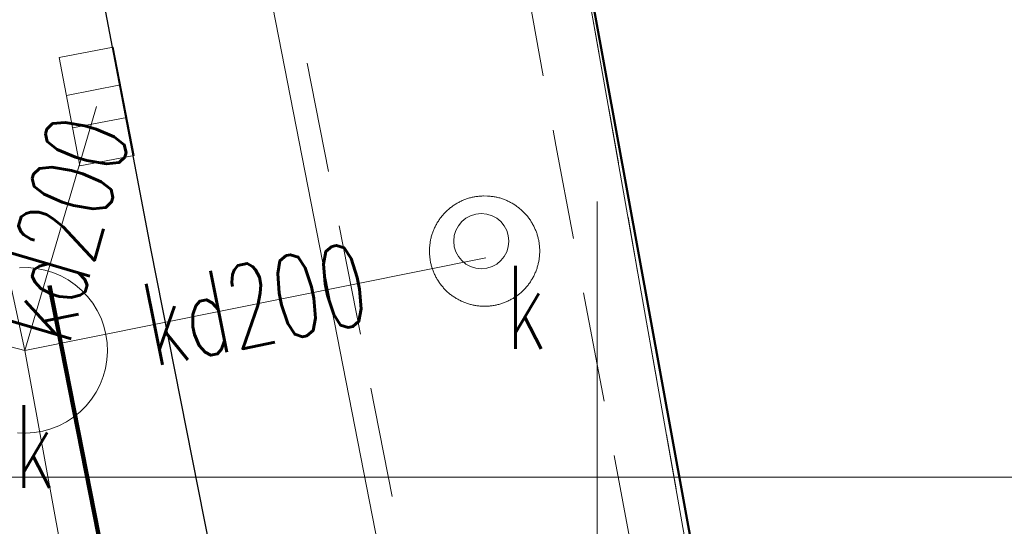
# Model space of a CAD drawing. Header units: metres. Extents: x 6567444 to 13135881, y 5574237 to 11149086.
# Tile 154 of 212: x 6567944.76 to 6567953.69, y 5574499.56 to 5574504.15. Entities that reach past the tile are written whole.
import ezdxf
from ezdxf import colors
from ezdxf.entities.mleader import LeaderData, LeaderLine
from ezdxf.enums import TextEntityAlignment as Align
from ezdxf.math import Vec2, Vec3

# ---------------------------------------------------------------- set-up
doc = ezdxf.new("R2010")
doc.units = ezdxf.units.M
for name, pattern in [('_MDCP$0$2.0_1.0', [3, 2, -1]), ('_MDCP$0$L_0_03', [1, 0.5, -0.5]), ('_MDCP$0$L_0_04', [1.5, 1, -0.5]), ('GE.I.6640.1.468.2024_MDCP_dodatkowe pomiary_12.03.2026$0$2.0_1.0', [3, 2, -1]), ('GE.I.6640.1.468.2024_MDCP_dodatkowe pomiary_12.03.2026$0$L_0_03', [1, 0.5, -0.5]), ('GE.I.6640.1.468.2024_MDCP_dodatkowe pomiary_12.03.2026$0$L_0_04', [1.5, 1, -0.5])]:
    doc.linetypes.add(name, pattern=pattern)
for name, color, linetype, lineweight in [('_MDCP$0$EGB_DzialkaEwidencyjna', 7, 'Continuous', 18), ('_MDCP$0$EGB_Klasouzytek', 92, 'Continuous', 18), ('_MDCP$0$EGB_KonturUzytkuGruntowego', 92, 'Continuous', 18), ('_MDCP$0$GES_InneUrzadzeniaTowarzyszace', 7, 'Continuous', 18), ('_MDCP$0$GES_InneUrzadzeniaTowarzyszace_P', 7, 'Continuous', 18), ('_MDCP$0$GES_UrzadzeniaSiecKanalizacyjna_P', 7, 'Continuous', 18), ('_MDCP$0$MP_LINIE_REGULAC', 135, 'Continuous', 40), ('_MDCP$0$OT_Komunikacja', 7, 'Continuous', 18), ('_MDCP$0$PARRA', 7, 'Continuous', 13), ('_MDCP$0$Z_ZAKRES', 214, 'Continuous', 90), ('_MDCP$1$GES_PrzewodKanalizacyjny', 36, 'Continuous', 18), ('_MDCP$1$GES_PrzewodWodociagowy', 5, 'Continuous', 18), ('_MDCP$1$PARSI', 7, 'Continuous', 20), ('_TB_KAN_D_Opis_Studnie', 7, 'Continuous', 30), ('GE.I.6640.1.468.2024_MDCP_dodatkowe pomiary_12.03.2026$0$EGB_DzialkaEwidencyjna', 7, 'Continuous', 18), ('GE.I.6640.1.468.2024_MDCP_dodatkowe pomiary_12.03.2026$0$EGB_Klasouzytek', 92, 'Continuous', 18), ('GE.I.6640.1.468.2024_MDCP_dodatkowe pomiary_12.03.2026$0$EGB_KonturUzytkuGruntowego', 92, 'Continuous', 18), ('GE.I.6640.1.468.2024_MDCP_dodatkowe pomiary_12.03.2026$0$GES_InneUrzadzeniaTowarzyszace', 7, 'Continuous', 18), ('GE.I.6640.1.468.2024_MDCP_dodatkowe pomiary_12.03.2026$0$GES_InneUrzadzeniaTowarzyszace_P', 7, 'Continuous', 18), ('GE.I.6640.1.468.2024_MDCP_dodatkowe pomiary_12.03.2026$0$GES_PrzewodKanalizacyjny', 36, 'Continuous', 18), ('GE.I.6640.1.468.2024_MDCP_dodatkowe pomiary_12.03.2026$0$GES_PrzewodWodociagowy', 5, 'Continuous', 18), ('GE.I.6640.1.468.2024_MDCP_dodatkowe pomiary_12.03.2026$0$GES_UrzadzeniaSiecKanalizacyjna_P', 7, 'Continuous', 18), ('GE.I.6640.1.468.2024_MDCP_dodatkowe pomiary_12.03.2026$0$MP_LINIE_REGULAC', 135, 'Continuous', 40), ('GE.I.6640.1.468.2024_MDCP_dodatkowe pomiary_12.03.2026$0$OT_Komunikacja', 7, 'Continuous', 18), ('GE.I.6640.1.468.2024_MDCP_dodatkowe pomiary_12.03.2026$0$PARRA', 7, 'Continuous', 13), ('GE.I.6640.1.468.2024_MDCP_dodatkowe pomiary_12.03.2026$0$PARSI', 7, 'Continuous', 20), ('GE.I.6640.1.468.2024_MDCP_dodatkowe pomiary_12.03.2026$0$Z_ZAKRES', 214, 'Continuous', 90)]:
    doc.layers.add(name, color=color, linetype=linetype, lineweight=lineweight)
doc.styles.add('_MDCP$0$STANDARD', font='simplex.shx')
doc.styles.add('GE.I.6640.1.468.2024_MDCP_dodatkowe pomiary_12.03.2026$0$STANDARD', font='simplex.shx')
doc.styles.add('ROMANS', font='romans.shx', dxfattribs={"width": 0.9})
doc.linetypes.add('_MDCP$0$MPSTO', pattern='A,5,[38,msgB.shx,S=0.1,R=180,X=0,Y=0],5', length=10)
doc.linetypes.add('GE.I.6640.1.468.2024_MDCP_dodatkowe pomiary_12.03.2026$0$MPSTO', pattern='A,5,[38,msgB.shx,S=0.1,R=180,X=0,Y=0],5', length=10)

# ---------------------------------------------------------------- blocks, each defined once
blk = doc.blocks.new('_MDCP$0$other_SUPW_O')
at = {"color": 0, "linetype": 'Continuous', "lineweight": 18}
blk.add_circle((0, 0), 0.5, dxfattribs=at)
blk = doc.blocks.new('_MDCP$0$other_SUKK')
at = {"color": 0, "linetype": 'Continuous', "lineweight": 18, "flags": 128}
blk.add_lwpolyline([(1, 0.5), (1, -0.5), (-1, -0.5), (-1, 0.5), (1, 0.5)], close=True, dxfattribs=at)
for points in [[(-0.3, 0.5), (-0.3, -0.5)], [(0.3, 0.5), (0.3, -0.5)]]:
    blk.add_lwpolyline(points, dxfattribs=at)
blk = doc.blocks.new('_MDCP$0$mzsk_3')
at = {"layer": '_MDCP$1$PARSI', "color": 0}
for p, q in [((-5, 0), (5, 0)), ((0, -5), (0, 0))]:
    blk.add_line(p, q, dxfattribs=at)
blk = doc.blocks.new('_MDCP')
at = {"layer": '_MDCP$0$EGB_DzialkaEwidencyjna', "linetype": 'CONTINUOUS', "lineweight": 18}
for p, q in [((6567870.09, 5574563.29), (6567937.22, 5574576.21)), ((6567937.22, 5574576.21), (6567953.2, 5574485.85)), ((6567921.55, 5574569.11), (6567849.51, 5574552.26)), ((6567946.41, 5574443.1), (6567921.55, 5574569.11)), ((6567848.19, 5574557.83), (6567870.09, 5574563.29)), ((6567849.51, 5574552.26), (6567848.19, 5574557.83)), ((6567953.2, 5574485.85), (6567954.34, 5574479.4)), ((6567954.34, 5574479.4), (6567964.63, 5574421.22)), ((6567945.87, 5574426.93), (6567946.41, 5574443.1)), ((6567941.78, 5574411.28), (6567945.87, 5574426.93)), ((6567964.63, 5574421.22), (6567961.98, 5574385.01)), ((6567926.87, 5574389.48), (6567941.78, 5574411.28)), ((6567903.73, 5574376.76), (6567926.87, 5574389.48)), ((6567961.98, 5574385.01), (6567940.38, 5574379.35)), ((6567940.38, 5574379.35), (6567927.03, 5574350.99)), ((6567864.17, 5574367.81), (6567903.73, 5574376.76)), ((6567869.98, 5574345.11), (6567864.17, 5574367.81)), ((6567921.32, 5574359.06), (6567869.98, 5574345.11)), ((6567923.464, 5574348.631), (6567921.32, 5574359.06)), ((6567927.03, 5574350.99), (6567923.464, 5574348.631))]:
    blk.add_line(p, q, dxfattribs=at)
at = {"layer": '_MDCP$0$EGB_Klasouzytek', "lineweight": 18}
blk.add_lwpolyline([(6567937.22, 5574576.21), (6567953.2, 5574485.85), (6567954.34, 5574479.4), (6567964.63, 5574421.22), (6567961.98, 5574385.01), (6567940.38, 5574379.35), (6567928.5946, 5574354.3138)], dxfattribs=at)
at = {"layer": '_MDCP$0$EGB_KonturUzytkuGruntowego', "linetype": '_MDCP$0$L_0_03', "lineweight": 18}
blk.add_lwpolyline([(6567922.9888, 5574350.9425), (6567921.32, 5574359.06), (6567869.98, 5574345.11), (6567864.17, 5574367.81), (6567903.73, 5574376.76), (6567926.87, 5574389.48), (6567941.78, 5574411.28), (6567945.87, 5574426.93), (6567946.41, 5574443.1), (6567921.55, 5574569.11), (6567849.51, 5574552.26), (6567848.19, 5574557.83), (6567870.09, 5574563.29), (6567937.22, 5574576.21), (6567953.2, 5574485.85)], dxfattribs=at)
at = {"layer": '_MDCP$0$GES_InneUrzadzeniaTowarzyszace', "color": 36, "linetype": 'Continuous', "lineweight": 18, "flags": 128}
blk.add_lwpolyline([(6567948.971, 5574502.55), (6567949.006, 5574502.549), (6567949.032, 5574502.547), (6567949.041, 5574502.546), (6567949.05, 5574502.545), (6567949.058, 5574502.544), (6567949.067, 5574502.542), (6567949.075, 5574502.541), (6567949.084, 5574502.539), (6567949.092, 5574502.537), (6567949.101, 5574502.535), (6567949.109, 5574502.533), (6567949.118, 5574502.531), (6567949.126, 5574502.528), (6567949.135, 5574502.526), (6567949.143, 5574502.523), (6567949.151, 5574502.52), (6567949.159, 5574502.517), (6567949.167, 5574502.514), (6567949.175, 5574502.51), (6567949.183, 5574502.507), (6567949.191, 5574502.503), (6567949.199, 5574502.499), (6567949.207, 5574502.496), (6567949.215, 5574502.491), (6567949.222, 5574502.487), (6567949.23, 5574502.483), (6567949.238, 5574502.479), (6567949.245, 5574502.474), (6567949.252, 5574502.469), (6567949.26, 5574502.465), (6567949.267, 5574502.46), (6567949.274, 5574502.455), (6567949.281, 5574502.449), (6567949.288, 5574502.444), (6567949.295, 5574502.439), (6567949.301, 5574502.433), (6567949.308, 5574502.427), (6567949.315, 5574502.422), (6567949.321, 5574502.416), (6567949.327, 5574502.41), (6567949.334, 5574502.404), (6567949.34, 5574502.397), (6567949.346, 5574502.391), (6567949.352, 5574502.385), (6567949.357, 5574502.378), (6567949.363, 5574502.371), (6567949.369, 5574502.365), (6567949.374, 5574502.358), (6567949.379, 5574502.351), (6567949.385, 5574502.344), (6567949.39, 5574502.337), (6567949.395, 5574502.33), (6567949.399, 5574502.322), (6567949.404, 5574502.315), (6567949.409, 5574502.308), (6567949.413, 5574502.3), (6567949.417, 5574502.292), (6567949.421, 5574502.285), (6567949.426, 5574502.277), (6567949.429, 5574502.269), (6567949.433, 5574502.261), (6567949.437, 5574502.253), (6567949.44, 5574502.245), (6567949.444, 5574502.237), (6567949.447, 5574502.229), (6567949.45, 5574502.221), (6567949.453, 5574502.213), (6567949.456, 5574502.205), (6567949.458, 5574502.196), (6567949.461, 5574502.188), (6567949.463, 5574502.179), (6567949.465, 5574502.171), (6567949.467, 5574502.162), (6567949.469, 5574502.154), (6567949.471, 5574502.145), (6567949.472, 5574502.137), (6567949.474, 5574502.128), (6567949.475, 5574502.12), (6567949.476, 5574502.111), (6567949.477, 5574502.102), (6567949.478, 5574502.094), (6567949.479, 5574502.085), (6567949.479, 5574502.076), (6567949.48, 5574502.067), (6567949.48, 5574502.059), (6567949.48, 5574502.05), (6567949.48, 5574502.041), (6567949.48, 5574502.033), (6567949.479, 5574502.024), (6567949.479, 5574502.015), (6567949.478, 5574502.006), (6567949.477, 5574501.998), (6567949.476, 5574501.989), (6567949.475, 5574501.98), (6567949.474, 5574501.972), (6567949.472, 5574501.963), (6567949.471, 5574501.955), (6567949.469, 5574501.946), (6567949.467, 5574501.938), (6567949.465, 5574501.929), (6567949.463, 5574501.921), (6567949.461, 5574501.912), (6567949.458, 5574501.904), (6567949.456, 5574501.895), (6567949.453, 5574501.887), (6567949.45, 5574501.879), (6567949.447, 5574501.871), (6567949.444, 5574501.863), (6567949.44, 5574501.855), (6567949.437, 5574501.847), (6567949.433, 5574501.839), (6567949.429, 5574501.831), (6567949.426, 5574501.823), (6567949.421, 5574501.815), (6567949.417, 5574501.808), (6567949.413, 5574501.8), (6567949.409, 5574501.792), (6567949.404, 5574501.785), (6567949.399, 5574501.778), (6567949.395, 5574501.77), (6567949.39, 5574501.763), (6567949.385, 5574501.756), (6567949.379, 5574501.749), (6567949.374, 5574501.742), (6567949.369, 5574501.735), (6567949.363, 5574501.729), (6567949.357, 5574501.722), (6567949.352, 5574501.715), (6567949.346, 5574501.709), (6567949.34, 5574501.703), (6567949.334, 5574501.696), (6567949.327, 5574501.69), (6567949.321, 5574501.684), (6567949.315, 5574501.678), (6567949.308, 5574501.673), (6567949.301, 5574501.667), (6567949.295, 5574501.661), (6567949.288, 5574501.656), (6567949.281, 5574501.651), (6567949.274, 5574501.645), (6567949.267, 5574501.64), (6567949.26, 5574501.635), (6567949.252, 5574501.631), (6567949.245, 5574501.626), (6567949.238, 5574501.621), (6567949.23, 5574501.617), (6567949.222, 5574501.613), (6567949.215, 5574501.609), (6567949.207, 5574501.604), (6567949.199, 5574501.601), (6567949.191, 5574501.597), (6567949.183, 5574501.593), (6567949.175, 5574501.59), (6567949.167, 5574501.586), (6567949.159, 5574501.583), (6567949.151, 5574501.58), (6567949.143, 5574501.577), (6567949.135, 5574501.574), (6567949.126, 5574501.572), (6567949.118, 5574501.569), (6567949.109, 5574501.567), (6567949.101, 5574501.565), (6567949.092, 5574501.563), (6567949.084, 5574501.561), (6567949.075, 5574501.559), (6567949.067, 5574501.558), (6567949.058, 5574501.556), (6567949.05, 5574501.555), (6567949.041, 5574501.554), (6567949.032, 5574501.553), (6567949.024, 5574501.552), (6567949.015, 5574501.551), (6567949.006, 5574501.551), (6567948.997, 5574501.55), (6567948.989, 5574501.55), (6567948.98, 5574501.55), (6567948.971, 5574501.55), (6567948.963, 5574501.55), (6567948.945, 5574501.551), (6567948.936, 5574501.552), (6567948.928, 5574501.553), (6567948.919, 5574501.554), (6567948.91, 5574501.555), (6567948.902, 5574501.556), (6567948.893, 5574501.558), (6567948.885, 5574501.559), (6567948.876, 5574501.561), (6567948.868, 5574501.563), (6567948.859, 5574501.565), (6567948.851, 5574501.567), (6567948.842, 5574501.569), (6567948.834, 5574501.572), (6567948.825, 5574501.574), (6567948.817, 5574501.577), (6567948.809, 5574501.58), (6567948.801, 5574501.583), (6567948.793, 5574501.586), (6567948.785, 5574501.59), (6567948.777, 5574501.593), (6567948.769, 5574501.597), (6567948.761, 5574501.601), (6567948.753, 5574501.604), (6567948.745, 5574501.609), (6567948.738, 5574501.613), (6567948.73, 5574501.617), (6567948.722, 5574501.621), (6567948.715, 5574501.626), (6567948.708, 5574501.631), (6567948.7, 5574501.635), (6567948.693, 5574501.64), (6567948.686, 5574501.645), (6567948.679, 5574501.651), (6567948.672, 5574501.656), (6567948.665, 5574501.661), (6567948.659, 5574501.667), (6567948.652, 5574501.673), (6567948.645, 5574501.678), (6567948.639, 5574501.684), (6567948.633, 5574501.69), (6567948.626, 5574501.696), (6567948.62, 5574501.703), (6567948.614, 5574501.709), (6567948.608, 5574501.715), (6567948.603, 5574501.722), (6567948.597, 5574501.729), (6567948.591, 5574501.735), (6567948.586, 5574501.742), (6567948.581, 5574501.749), (6567948.575, 5574501.756), (6567948.57, 5574501.763), (6567948.565, 5574501.77), (6567948.561, 5574501.778), (6567948.556, 5574501.785), (6567948.551, 5574501.792), (6567948.547, 5574501.8), (6567948.543, 5574501.808), (6567948.539, 5574501.815), (6567948.534, 5574501.823), (6567948.531, 5574501.831), (6567948.527, 5574501.839), (6567948.523, 5574501.847), (6567948.52, 5574501.855), (6567948.516, 5574501.863), (6567948.513, 5574501.871), (6567948.51, 5574501.879), (6567948.507, 5574501.887), (6567948.504, 5574501.895), (6567948.502, 5574501.904), (6567948.499, 5574501.912), (6567948.497, 5574501.921), (6567948.495, 5574501.929), (6567948.493, 5574501.938), (6567948.491, 5574501.946), (6567948.489, 5574501.955), (6567948.488, 5574501.963), (6567948.486, 5574501.972), (6567948.485, 5574501.98), (6567948.484, 5574501.989), (6567948.483, 5574501.998), (6567948.482, 5574502.006), (6567948.481, 5574502.015), (6567948.481, 5574502.024), (6567948.48, 5574502.033), (6567948.48, 5574502.041), (6567948.48, 5574502.05), (6567948.48, 5574502.059), (6567948.48, 5574502.067), (6567948.481, 5574502.076), (6567948.481, 5574502.085), (6567948.482, 5574502.094), (6567948.483, 5574502.102), (6567948.484, 5574502.111), (6567948.485, 5574502.12), (6567948.486, 5574502.128), (6567948.488, 5574502.137), (6567948.489, 5574502.145), (6567948.491, 5574502.154), (6567948.493, 5574502.162), (6567948.495, 5574502.171), (6567948.497, 5574502.179), (6567948.499, 5574502.188), (6567948.502, 5574502.196), (6567948.504, 5574502.205), (6567948.507, 5574502.213), (6567948.51, 5574502.221), (6567948.513, 5574502.229), (6567948.516, 5574502.237), (6567948.52, 5574502.245), (6567948.523, 5574502.253), (6567948.527, 5574502.261), (6567948.531, 5574502.269), (6567948.534, 5574502.277), (6567948.539, 5574502.285), (6567948.543, 5574502.292), (6567948.547, 5574502.3), (6567948.551, 5574502.308), (6567948.556, 5574502.315), (6567948.561, 5574502.322), (6567948.565, 5574502.33), (6567948.57, 5574502.337), (6567948.575, 5574502.344), (6567948.581, 5574502.351), (6567948.586, 5574502.358), (6567948.591, 5574502.365), (6567948.597, 5574502.371), (6567948.603, 5574502.378), (6567948.608, 5574502.385), (6567948.614, 5574502.391), (6567948.62, 5574502.397), (6567948.626, 5574502.404), (6567948.633, 5574502.41), (6567948.639, 5574502.416), (6567948.645, 5574502.422), (6567948.652, 5574502.427), (6567948.659, 5574502.433), (6567948.665, 5574502.439), (6567948.672, 5574502.444), (6567948.679, 5574502.449), (6567948.686, 5574502.455), (6567948.693, 5574502.46), (6567948.7, 5574502.465), (6567948.708, 5574502.469), (6567948.715, 5574502.474), (6567948.722, 5574502.479), (6567948.73, 5574502.483), (6567948.738, 5574502.487), (6567948.745, 5574502.491), (6567948.753, 5574502.496), (6567948.761, 5574502.499), (6567948.769, 5574502.503), (6567948.777, 5574502.507), (6567948.785, 5574502.51), (6567948.793, 5574502.514), (6567948.801, 5574502.517), (6567948.809, 5574502.52), (6567948.817, 5574502.523), (6567948.825, 5574502.526), (6567948.834, 5574502.528), (6567948.842, 5574502.531), (6567948.851, 5574502.533), (6567948.859, 5574502.535), (6567948.868, 5574502.537), (6567948.876, 5574502.539), (6567948.885, 5574502.541), (6567948.893, 5574502.542), (6567948.902, 5574502.544), (6567948.91, 5574502.545), (6567948.919, 5574502.546), (6567948.928, 5574502.547), (6567948.936, 5574502.548), (6567948.945, 5574502.549), (6567948.954, 5574502.549), (6567948.963, 5574502.55)], close=True, dxfattribs=at)
blk.add_lwpolyline([(6567944.7618, 5574501.8987), (6567944.839, 5574501.8997), (6567944.9159, 5574501.8928), (6567944.9917, 5574501.8779), (6567945.0655, 5574501.8554), (6567945.1367, 5574501.8254), (6567945.2044, 5574501.7882), (6567945.2679, 5574501.7443), (6567945.3265, 5574501.6941), (6567945.3797, 5574501.6381), (6567945.4268, 5574501.5769), (6567945.4674, 5574501.5112), (6567945.5011, 5574501.4417), (6567945.5274, 5574501.3691), (6567945.5461, 5574501.2942), (6567945.5569, 5574501.2177), (6567945.5599, 5574501.1406), (6567945.5549, 5574501.0635), (6567945.5421, 5574500.9874), (6567945.5214, 5574500.913), (6567945.4933, 5574500.8411), (6567945.4579, 5574500.7725), (6567945.4156, 5574500.7079), (6567945.3669, 5574500.6479), (6567945.3123, 5574500.5933), (6567945.2524, 5574500.5447), (6567945.1877, 5574500.5024), (6567945.1191, 5574500.467), (6567945.0472, 5574500.4388), (6567944.9728, 5574500.4182), (6567944.8967, 5574500.4053), (6567944.8196, 5574500.4004), (6567944.7424, 5574500.4034)], dxfattribs=at)
at = {"layer": '_MDCP$0$MP_LINIE_REGULAC', "linetype": '_MDCP$0$MPSTO', "flags": 128}
blk.add_lwpolyline([(6567944.1021, 5574577.5554), (6567936.85, 5574576.14), (6567953.4077, 5574485.4151), (6567960.5261, 5574486.8245)], dxfattribs=at)
at = {"layer": '_MDCP$0$MP_LINIE_REGULAC', "linetype": 'Continuous'}
blk.add_lwpolyline([(6567960.5261, 5574486.8245), (6567953.4077, 5574485.4151), (6567936.85, 5574576.14)], dxfattribs=at)
at = {"layer": '_MDCP$0$OT_Komunikacja', "color": 7, "linetype": 'Continuous', "lineweight": 25, "flags": 128}
blk.add_lwpolyline([(6567936.068, 5574579.252), (6567935.057, 5574577.956), (6567934.068, 5574576.226), (6567933.236, 5574573.791), (6567932.764, 5574571.191), (6567932.756, 5574569.563), (6567933.063, 5574567.551), (6567933.71, 5574564.114), (6567934.815, 5574558.216), (6567936.358, 5574550.643), (6567938.407, 5574540.21), (6567942.057, 5574521.84), (6567943.316, 5574515.523), (6567944.512, 5574509.474), (6567945.446, 5574504.726), (6567945.949, 5574502.072), (6567947.25, 5574495.506), (6567948.058, 5574491.426), (6567948.891, 5574487.158), (6567952.865, 5574468.02), (6567953.982, 5574463.046), (6567954.618, 5574460.152), (6567955.717, 5574455.051), (6567956.455, 5574450.647)], dxfattribs=at)
at = {"layer": '_MDCP$0$OT_Komunikacja', "color": 7, "linetype": '_MDCP$0$L_0_04', "lineweight": 18, "flags": 128}
blk.add_lwpolyline([(6567932.764, 5574571.191), (6567933.236, 5574573.791), (6567934.068, 5574576.226), (6567935.057, 5574577.956), (6567936.068, 5574579.252), (6567937.41, 5574577.176), (6567937.165, 5574576.599), (6567935.94, 5574574.207), (6567937.598, 5574565.706), (6567949.198, 5574505.377), (6567949.626, 5574503.011), (6567950.592, 5574497.882), (6567953.228, 5574484.471), (6567950.887, 5574485.819), (6567934.801, 5574567.894), (6567933.063, 5574567.551), (6567932.756, 5574569.563)], close=True, dxfattribs=at)
at = {"layer": '_MDCP$0$PARRA'}
for points in [[(6567600, 5574500), (6567600, 5574750), (6568000, 5574750), (6568000, 5574500)], [(6567600, 5574250), (6567600, 5574500), (6568000, 5574500), (6568000, 5574250)]]:
    blk.add_lwpolyline(points, close=True, dxfattribs=at)
at = {"layer": '_MDCP$0$Z_ZAKRES', "linetype": '_MDCP$0$2.0_1.0', "lineweight": 140, "ltscale": 3}
blk.add_lwpolyline([(6567820.4066, 5574555.7194), (6567847.2319, 5574561.9971), (6567929.3564, 5574581.2058), (6567956.4427, 5574443.9114), (6567955.8272, 5574425.4811), (6567951.0155, 5574407.0696), (6567933.7775, 5574381.8658), (6567907.3117, 5574367.3176), (6567855.7392, 5574355.6499), (6567852.5819, 5574378.7472), (6567848.1054, 5574411.5719), (6567841.6932, 5574438.9942), (6567818.9458, 5574517.2526)], close=True, dxfattribs=at)
at = {"layer": '_MDCP$1$GES_PrzewodKanalizacyjny', "color": 36, "linetype": 'Continuous', "lineweight": 18, "flags": 128}
for points in [[(6567944.81, 5574501.15), (6567939.65, 5574525.01)], [(6567945.461, 5574503.36), (6567944.81, 5574501.15)], [(6567938.99, 5574502.67), (6567944.81, 5574501.15)], [(6567948.99, 5574501.99), (6567944.81, 5574501.15)], [(6567948.43, 5574481.35), (6567944.81, 5574501.15)]]:
    blk.add_lwpolyline(points, dxfattribs=at)
at = {"layer": '_MDCP$1$GES_PrzewodWodociagowy', "color": 5, "linetype": 'Continuous', "lineweight": 18, "flags": 128}
blk.add_lwpolyline([(6567948.28, 5574498.02), (6567947.06, 5574504.26), (6567933.88, 5574571.42), (6567933.75, 5574572.16), (6567933.69, 5574572.61)], dxfattribs=at)
at = {"layer": '_MDCP$0$GES_InneUrzadzeniaTowarzyszace_P', "linetype": 'Continuous', "xscale": 0.5, "yscale": 0.5, "zscale": 0.5}
blk.add_blockref('_MDCP$0$other_SUPW_O', (6567948.95, 5574502.14), dxfattribs=at)
at = {"layer": '_MDCP$0$GES_UrzadzeniaSiecKanalizacyjna_P', "color": 36, "linetype": 'Continuous', "xscale": 0.5, "yscale": 0.5, "zscale": 0.5, "rotation": 280.8603220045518}
blk.add_blockref('_MDCP$0$other_SUKK', (6567945.4608, 5574503.361), dxfattribs=at)
at = {"layer": '_MDCP$1$PARSI', "xscale": 0.5, "yscale": 0.5, "zscale": 0.5}
for rotation in [180.0000000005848, 1.16962990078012e-09]:
    blk.add_blockref('_MDCP$0$mzsk_3', (6567950, 5574500), dxfattribs=dict(at, rotation=rotation))
at = {"layer": '_MDCP$0$GES_InneUrzadzeniaTowarzyszace_P', "color": 7, "lineweight": 15, "style": '_MDCP$0$STANDARD', "width": 0.66}
for p in [(6567949.175, 5574501.915), (6567944.715, 5574500.655)]:
    blk.add_text('k', height=0.75, dxfattribs=at).set_placement(p, align=Align.TOP_LEFT)
at = {"layer": '_MDCP$1$GES_PrzewodKanalizacyjny', "color": 36, "lineweight": 15, "style": '_MDCP$0$STANDARD', "width": 0.66}
for rotation, p in [(-286.4, (6567945.1355, 5574502.255)), (-348.6, (6567946.9, 5574501.57))]:
    blk.add_text('kd200', height=0.75, rotation=rotation, dxfattribs=at).set_placement(p, align=Align.MIDDLE_CENTER)
blk = doc.blocks.new('GE.I.6640.1.468.2024_MDCP_dodatkowe pomiary_12.03.2026$0$other_SUPW_O')
at = {"color": 0, "linetype": 'Continuous', "lineweight": 18}
blk.add_circle((0, 0), 0.5, dxfattribs=at)
blk = doc.blocks.new('GE.I.6640.1.468.2024_MDCP_dodatkowe pomiary_12.03.2026$0$other_SUKK')
at = {"color": 0, "linetype": 'Continuous', "lineweight": 18, "flags": 128}
blk.add_lwpolyline([(1, 0.5), (1, -0.5), (-1, -0.5), (-1, 0.5), (1, 0.5)], close=True, dxfattribs=at)
for points in [[(-0.3, 0.5), (-0.3, -0.5)], [(0.3, 0.5), (0.3, -0.5)]]:
    blk.add_lwpolyline(points, dxfattribs=at)
blk = doc.blocks.new('GE.I.6640.1.468.2024_MDCP_dodatkowe pomiary_12.03.2026$0$mzsk_3')
at = {"layer": 'GE.I.6640.1.468.2024_MDCP_dodatkowe pomiary_12.03.2026$0$PARSI', "color": 0}
for p, q in [((-5, 0), (5, 0)), ((0, -5), (0, 0))]:
    blk.add_line(p, q, dxfattribs=at)
blk = doc.blocks.new('GE.I.6640.1.468.2024_MDCP_dodatkowe pomiary_12.03.2026')
at = {"layer": 'GE.I.6640.1.468.2024_MDCP_dodatkowe pomiary_12.03.2026$0$EGB_DzialkaEwidencyjna', "linetype": 'CONTINUOUS', "lineweight": 18}
for p, q in [((6567870.09, 5574563.29), (6567937.22, 5574576.21)), ((6567937.22, 5574576.21), (6567953.2, 5574485.85)), ((6567921.55, 5574569.11), (6567849.51, 5574552.26)), ((6567946.41, 5574443.1), (6567921.55, 5574569.11)), ((6567848.19, 5574557.83), (6567870.09, 5574563.29)), ((6567849.51, 5574552.26), (6567848.19, 5574557.83)), ((6567953.2, 5574485.85), (6567954.34, 5574479.4)), ((6567954.34, 5574479.4), (6567964.63, 5574421.22)), ((6567945.87, 5574426.93), (6567946.41, 5574443.1)), ((6567941.78, 5574411.28), (6567945.87, 5574426.93)), ((6567964.63, 5574421.22), (6567961.98, 5574385.01)), ((6567926.87, 5574389.48), (6567941.78, 5574411.28)), ((6567903.73, 5574376.76), (6567926.87, 5574389.48)), ((6567961.98, 5574385.01), (6567940.38, 5574379.35)), ((6567940.38, 5574379.35), (6567927.03, 5574350.99)), ((6567864.17, 5574367.81), (6567903.73, 5574376.76)), ((6567869.98, 5574345.11), (6567864.17, 5574367.81)), ((6567921.32, 5574359.06), (6567869.98, 5574345.11)), ((6567923.464, 5574348.631), (6567921.32, 5574359.06)), ((6567927.03, 5574350.99), (6567923.464, 5574348.631))]:
    blk.add_line(p, q, dxfattribs=at)
at = {"layer": 'GE.I.6640.1.468.2024_MDCP_dodatkowe pomiary_12.03.2026$0$EGB_Klasouzytek', "lineweight": 18}
blk.add_lwpolyline([(6567937.22, 5574576.21), (6567953.2, 5574485.85), (6567954.34, 5574479.4), (6567964.63, 5574421.22), (6567961.98, 5574385.01), (6567940.38, 5574379.35), (6567928.5946, 5574354.3138)], dxfattribs=at)
at = {"layer": 'GE.I.6640.1.468.2024_MDCP_dodatkowe pomiary_12.03.2026$0$EGB_KonturUzytkuGruntowego', "linetype": 'GE.I.6640.1.468.2024_MDCP_dodatkowe pomiary_12.03.2026$0$L_0_03', "lineweight": 18}
blk.add_lwpolyline([(6567922.9888, 5574350.9425), (6567921.32, 5574359.06), (6567869.98, 5574345.11), (6567864.17, 5574367.81), (6567903.73, 5574376.76), (6567926.87, 5574389.48), (6567941.78, 5574411.28), (6567945.87, 5574426.93), (6567946.41, 5574443.1), (6567921.55, 5574569.11), (6567849.51, 5574552.26), (6567848.19, 5574557.83), (6567870.09, 5574563.29), (6567937.22, 5574576.21), (6567953.2, 5574485.85)], dxfattribs=at)
at = {"layer": 'GE.I.6640.1.468.2024_MDCP_dodatkowe pomiary_12.03.2026$0$GES_InneUrzadzeniaTowarzyszace', "color": 36, "linetype": 'Continuous', "lineweight": 18, "flags": 128}
blk.add_lwpolyline([(6567948.971, 5574502.55), (6567949.006, 5574502.549), (6567949.032, 5574502.547), (6567949.041, 5574502.546), (6567949.05, 5574502.545), (6567949.058, 5574502.544), (6567949.067, 5574502.542), (6567949.075, 5574502.541), (6567949.084, 5574502.539), (6567949.092, 5574502.537), (6567949.101, 5574502.535), (6567949.109, 5574502.533), (6567949.118, 5574502.531), (6567949.126, 5574502.528), (6567949.135, 5574502.526), (6567949.143, 5574502.523), (6567949.151, 5574502.52), (6567949.159, 5574502.517), (6567949.167, 5574502.514), (6567949.175, 5574502.51), (6567949.183, 5574502.507), (6567949.191, 5574502.503), (6567949.199, 5574502.499), (6567949.207, 5574502.496), (6567949.215, 5574502.491), (6567949.222, 5574502.487), (6567949.23, 5574502.483), (6567949.238, 5574502.479), (6567949.245, 5574502.474), (6567949.252, 5574502.469), (6567949.26, 5574502.465), (6567949.267, 5574502.46), (6567949.274, 5574502.455), (6567949.281, 5574502.449), (6567949.288, 5574502.444), (6567949.295, 5574502.439), (6567949.301, 5574502.433), (6567949.308, 5574502.427), (6567949.315, 5574502.422), (6567949.321, 5574502.416), (6567949.327, 5574502.41), (6567949.334, 5574502.404), (6567949.34, 5574502.397), (6567949.346, 5574502.391), (6567949.352, 5574502.385), (6567949.357, 5574502.378), (6567949.363, 5574502.371), (6567949.369, 5574502.365), (6567949.374, 5574502.358), (6567949.379, 5574502.351), (6567949.385, 5574502.344), (6567949.39, 5574502.337), (6567949.395, 5574502.33), (6567949.399, 5574502.322), (6567949.404, 5574502.315), (6567949.409, 5574502.308), (6567949.413, 5574502.3), (6567949.417, 5574502.292), (6567949.421, 5574502.285), (6567949.426, 5574502.277), (6567949.429, 5574502.269), (6567949.433, 5574502.261), (6567949.437, 5574502.253), (6567949.44, 5574502.245), (6567949.444, 5574502.237), (6567949.447, 5574502.229), (6567949.45, 5574502.221), (6567949.453, 5574502.213), (6567949.456, 5574502.205), (6567949.458, 5574502.196), (6567949.461, 5574502.188), (6567949.463, 5574502.179), (6567949.465, 5574502.171), (6567949.467, 5574502.162), (6567949.469, 5574502.154), (6567949.471, 5574502.145), (6567949.472, 5574502.137), (6567949.474, 5574502.128), (6567949.475, 5574502.12), (6567949.476, 5574502.111), (6567949.477, 5574502.102), (6567949.478, 5574502.094), (6567949.479, 5574502.085), (6567949.479, 5574502.076), (6567949.48, 5574502.067), (6567949.48, 5574502.059), (6567949.48, 5574502.05), (6567949.48, 5574502.041), (6567949.48, 5574502.033), (6567949.479, 5574502.024), (6567949.479, 5574502.015), (6567949.478, 5574502.006), (6567949.477, 5574501.998), (6567949.476, 5574501.989), (6567949.475, 5574501.98), (6567949.474, 5574501.972), (6567949.472, 5574501.963), (6567949.471, 5574501.955), (6567949.469, 5574501.946), (6567949.467, 5574501.938), (6567949.465, 5574501.929), (6567949.463, 5574501.921), (6567949.461, 5574501.912), (6567949.458, 5574501.904), (6567949.456, 5574501.895), (6567949.453, 5574501.887), (6567949.45, 5574501.879), (6567949.447, 5574501.871), (6567949.444, 5574501.863), (6567949.44, 5574501.855), (6567949.437, 5574501.847), (6567949.433, 5574501.839), (6567949.429, 5574501.831), (6567949.426, 5574501.823), (6567949.421, 5574501.815), (6567949.417, 5574501.808), (6567949.413, 5574501.8), (6567949.409, 5574501.792), (6567949.404, 5574501.785), (6567949.399, 5574501.778), (6567949.395, 5574501.77), (6567949.39, 5574501.763), (6567949.385, 5574501.756), (6567949.379, 5574501.749), (6567949.374, 5574501.742), (6567949.369, 5574501.735), (6567949.363, 5574501.729), (6567949.357, 5574501.722), (6567949.352, 5574501.715), (6567949.346, 5574501.709), (6567949.34, 5574501.703), (6567949.334, 5574501.696), (6567949.327, 5574501.69), (6567949.321, 5574501.684), (6567949.315, 5574501.678), (6567949.308, 5574501.673), (6567949.301, 5574501.667), (6567949.295, 5574501.661), (6567949.288, 5574501.656), (6567949.281, 5574501.651), (6567949.274, 5574501.645), (6567949.267, 5574501.64), (6567949.26, 5574501.635), (6567949.252, 5574501.631), (6567949.245, 5574501.626), (6567949.238, 5574501.621), (6567949.23, 5574501.617), (6567949.222, 5574501.613), (6567949.215, 5574501.609), (6567949.207, 5574501.604), (6567949.199, 5574501.601), (6567949.191, 5574501.597), (6567949.183, 5574501.593), (6567949.175, 5574501.59), (6567949.167, 5574501.586), (6567949.159, 5574501.583), (6567949.151, 5574501.58), (6567949.143, 5574501.577), (6567949.135, 5574501.574), (6567949.126, 5574501.572), (6567949.118, 5574501.569), (6567949.109, 5574501.567), (6567949.101, 5574501.565), (6567949.092, 5574501.563), (6567949.084, 5574501.561), (6567949.075, 5574501.559), (6567949.067, 5574501.558), (6567949.058, 5574501.556), (6567949.05, 5574501.555), (6567949.041, 5574501.554), (6567949.032, 5574501.553), (6567949.024, 5574501.552), (6567949.015, 5574501.551), (6567949.006, 5574501.551), (6567948.997, 5574501.55), (6567948.989, 5574501.55), (6567948.98, 5574501.55), (6567948.971, 5574501.55), (6567948.963, 5574501.55), (6567948.945, 5574501.551), (6567948.936, 5574501.552), (6567948.928, 5574501.553), (6567948.919, 5574501.554), (6567948.91, 5574501.555), (6567948.902, 5574501.556), (6567948.893, 5574501.558), (6567948.885, 5574501.559), (6567948.876, 5574501.561), (6567948.868, 5574501.563), (6567948.859, 5574501.565), (6567948.851, 5574501.567), (6567948.842, 5574501.569), (6567948.834, 5574501.572), (6567948.825, 5574501.574), (6567948.817, 5574501.577), (6567948.809, 5574501.58), (6567948.801, 5574501.583), (6567948.793, 5574501.586), (6567948.785, 5574501.59), (6567948.777, 5574501.593), (6567948.769, 5574501.597), (6567948.761, 5574501.601), (6567948.753, 5574501.604), (6567948.745, 5574501.609), (6567948.738, 5574501.613), (6567948.73, 5574501.617), (6567948.722, 5574501.621), (6567948.715, 5574501.626), (6567948.708, 5574501.631), (6567948.7, 5574501.635), (6567948.693, 5574501.64), (6567948.686, 5574501.645), (6567948.679, 5574501.651), (6567948.672, 5574501.656), (6567948.665, 5574501.661), (6567948.659, 5574501.667), (6567948.652, 5574501.673), (6567948.645, 5574501.678), (6567948.639, 5574501.684), (6567948.633, 5574501.69), (6567948.626, 5574501.696), (6567948.62, 5574501.703), (6567948.614, 5574501.709), (6567948.608, 5574501.715), (6567948.603, 5574501.722), (6567948.597, 5574501.729), (6567948.591, 5574501.735), (6567948.586, 5574501.742), (6567948.581, 5574501.749), (6567948.575, 5574501.756), (6567948.57, 5574501.763), (6567948.565, 5574501.77), (6567948.561, 5574501.778), (6567948.556, 5574501.785), (6567948.551, 5574501.792), (6567948.547, 5574501.8), (6567948.543, 5574501.808), (6567948.539, 5574501.815), (6567948.534, 5574501.823), (6567948.531, 5574501.831), (6567948.527, 5574501.839), (6567948.523, 5574501.847), (6567948.52, 5574501.855), (6567948.516, 5574501.863), (6567948.513, 5574501.871), (6567948.51, 5574501.879), (6567948.507, 5574501.887), (6567948.504, 5574501.895), (6567948.502, 5574501.904), (6567948.499, 5574501.912), (6567948.497, 5574501.921), (6567948.495, 5574501.929), (6567948.493, 5574501.938), (6567948.491, 5574501.946), (6567948.489, 5574501.955), (6567948.488, 5574501.963), (6567948.486, 5574501.972), (6567948.485, 5574501.98), (6567948.484, 5574501.989), (6567948.483, 5574501.998), (6567948.482, 5574502.006), (6567948.481, 5574502.015), (6567948.481, 5574502.024), (6567948.48, 5574502.033), (6567948.48, 5574502.041), (6567948.48, 5574502.05), (6567948.48, 5574502.059), (6567948.48, 5574502.067), (6567948.481, 5574502.076), (6567948.481, 5574502.085), (6567948.482, 5574502.094), (6567948.483, 5574502.102), (6567948.484, 5574502.111), (6567948.485, 5574502.12), (6567948.486, 5574502.128), (6567948.488, 5574502.137), (6567948.489, 5574502.145), (6567948.491, 5574502.154), (6567948.493, 5574502.162), (6567948.495, 5574502.171), (6567948.497, 5574502.179), (6567948.499, 5574502.188), (6567948.502, 5574502.196), (6567948.504, 5574502.205), (6567948.507, 5574502.213), (6567948.51, 5574502.221), (6567948.513, 5574502.229), (6567948.516, 5574502.237), (6567948.52, 5574502.245), (6567948.523, 5574502.253), (6567948.527, 5574502.261), (6567948.531, 5574502.269), (6567948.534, 5574502.277), (6567948.539, 5574502.285), (6567948.543, 5574502.292), (6567948.547, 5574502.3), (6567948.551, 5574502.308), (6567948.556, 5574502.315), (6567948.561, 5574502.322), (6567948.565, 5574502.33), (6567948.57, 5574502.337), (6567948.575, 5574502.344), (6567948.581, 5574502.351), (6567948.586, 5574502.358), (6567948.591, 5574502.365), (6567948.597, 5574502.371), (6567948.603, 5574502.378), (6567948.608, 5574502.385), (6567948.614, 5574502.391), (6567948.62, 5574502.397), (6567948.626, 5574502.404), (6567948.633, 5574502.41), (6567948.639, 5574502.416), (6567948.645, 5574502.422), (6567948.652, 5574502.427), (6567948.659, 5574502.433), (6567948.665, 5574502.439), (6567948.672, 5574502.444), (6567948.679, 5574502.449), (6567948.686, 5574502.455), (6567948.693, 5574502.46), (6567948.7, 5574502.465), (6567948.708, 5574502.469), (6567948.715, 5574502.474), (6567948.722, 5574502.479), (6567948.73, 5574502.483), (6567948.738, 5574502.487), (6567948.745, 5574502.491), (6567948.753, 5574502.496), (6567948.761, 5574502.499), (6567948.769, 5574502.503), (6567948.777, 5574502.507), (6567948.785, 5574502.51), (6567948.793, 5574502.514), (6567948.801, 5574502.517), (6567948.809, 5574502.52), (6567948.817, 5574502.523), (6567948.825, 5574502.526), (6567948.834, 5574502.528), (6567948.842, 5574502.531), (6567948.851, 5574502.533), (6567948.859, 5574502.535), (6567948.868, 5574502.537), (6567948.876, 5574502.539), (6567948.885, 5574502.541), (6567948.893, 5574502.542), (6567948.902, 5574502.544), (6567948.91, 5574502.545), (6567948.919, 5574502.546), (6567948.928, 5574502.547), (6567948.936, 5574502.548), (6567948.945, 5574502.549), (6567948.954, 5574502.549), (6567948.963, 5574502.55)], close=True, dxfattribs=at)
blk.add_lwpolyline([(6567944.7618, 5574501.8987), (6567944.839, 5574501.8997), (6567944.9159, 5574501.8928), (6567944.9917, 5574501.8779), (6567945.0655, 5574501.8554), (6567945.1367, 5574501.8254), (6567945.2044, 5574501.7882), (6567945.2679, 5574501.7443), (6567945.3265, 5574501.6941), (6567945.3797, 5574501.6381), (6567945.4268, 5574501.5769), (6567945.4674, 5574501.5112), (6567945.5011, 5574501.4417), (6567945.5274, 5574501.3691), (6567945.5461, 5574501.2942), (6567945.5569, 5574501.2177), (6567945.5599, 5574501.1406), (6567945.5549, 5574501.0635), (6567945.5421, 5574500.9874), (6567945.5214, 5574500.913), (6567945.4933, 5574500.8411), (6567945.4579, 5574500.7725), (6567945.4156, 5574500.7079), (6567945.3669, 5574500.6479), (6567945.3123, 5574500.5933), (6567945.2524, 5574500.5447), (6567945.1877, 5574500.5024), (6567945.1191, 5574500.467), (6567945.0472, 5574500.4388), (6567944.9728, 5574500.4182), (6567944.8967, 5574500.4053), (6567944.8196, 5574500.4004), (6567944.7424, 5574500.4034)], dxfattribs=at)
at = {"layer": 'GE.I.6640.1.468.2024_MDCP_dodatkowe pomiary_12.03.2026$0$GES_PrzewodKanalizacyjny', "color": 36, "linetype": 'Continuous', "lineweight": 18, "flags": 128}
for points in [[(6567944.81, 5574501.15), (6567939.65, 5574525.01)], [(6567945.461, 5574503.36), (6567944.81, 5574501.15)], [(6567938.99, 5574502.67), (6567944.81, 5574501.15)], [(6567948.99, 5574501.99), (6567944.81, 5574501.15)], [(6567948.43, 5574481.35), (6567944.81, 5574501.15)]]:
    blk.add_lwpolyline(points, dxfattribs=at)
at = {"layer": 'GE.I.6640.1.468.2024_MDCP_dodatkowe pomiary_12.03.2026$0$GES_PrzewodWodociagowy', "color": 5, "linetype": 'Continuous', "lineweight": 18, "flags": 128}
blk.add_lwpolyline([(6567948.28, 5574498.02), (6567947.06, 5574504.26), (6567933.88, 5574571.42), (6567933.75, 5574572.16), (6567933.69, 5574572.61)], dxfattribs=at)
at = {"layer": 'GE.I.6640.1.468.2024_MDCP_dodatkowe pomiary_12.03.2026$0$MP_LINIE_REGULAC', "linetype": 'GE.I.6640.1.468.2024_MDCP_dodatkowe pomiary_12.03.2026$0$MPSTO', "flags": 128}
blk.add_lwpolyline([(6567944.1021, 5574577.5554), (6567936.85, 5574576.14), (6567953.4077, 5574485.4151), (6567960.5261, 5574486.8245)], dxfattribs=at)
at = {"layer": 'GE.I.6640.1.468.2024_MDCP_dodatkowe pomiary_12.03.2026$0$MP_LINIE_REGULAC', "linetype": 'Continuous'}
blk.add_lwpolyline([(6567960.5261, 5574486.8245), (6567953.4077, 5574485.4151), (6567936.85, 5574576.14)], dxfattribs=at)
at = {"layer": 'GE.I.6640.1.468.2024_MDCP_dodatkowe pomiary_12.03.2026$0$OT_Komunikacja', "color": 7, "linetype": 'Continuous', "lineweight": 25, "flags": 128}
blk.add_lwpolyline([(6567936.068, 5574579.252), (6567935.057, 5574577.956), (6567934.068, 5574576.226), (6567933.236, 5574573.791), (6567932.764, 5574571.191), (6567932.756, 5574569.563), (6567933.063, 5574567.551), (6567933.71, 5574564.114), (6567934.815, 5574558.216), (6567936.358, 5574550.643), (6567938.407, 5574540.21), (6567942.057, 5574521.84), (6567943.316, 5574515.523), (6567944.512, 5574509.474), (6567945.446, 5574504.726), (6567945.949, 5574502.072), (6567947.25, 5574495.506), (6567948.058, 5574491.426), (6567948.891, 5574487.158), (6567952.865, 5574468.02), (6567953.982, 5574463.046), (6567954.618, 5574460.152), (6567955.717, 5574455.051), (6567956.455, 5574450.647)], dxfattribs=at)
at = {"layer": 'GE.I.6640.1.468.2024_MDCP_dodatkowe pomiary_12.03.2026$0$OT_Komunikacja', "color": 7, "linetype": 'GE.I.6640.1.468.2024_MDCP_dodatkowe pomiary_12.03.2026$0$L_0_04', "lineweight": 18, "flags": 128}
blk.add_lwpolyline([(6567932.764, 5574571.191), (6567933.236, 5574573.791), (6567934.068, 5574576.226), (6567935.057, 5574577.956), (6567936.068, 5574579.252), (6567937.41, 5574577.176), (6567937.165, 5574576.599), (6567935.94, 5574574.207), (6567937.598, 5574565.706), (6567949.198, 5574505.377), (6567949.626, 5574503.011), (6567950.592, 5574497.882), (6567953.228, 5574484.471), (6567950.887, 5574485.819), (6567934.801, 5574567.894), (6567933.063, 5574567.551), (6567932.756, 5574569.563)], close=True, dxfattribs=at)
at = {"layer": 'GE.I.6640.1.468.2024_MDCP_dodatkowe pomiary_12.03.2026$0$PARRA'}
for points in [[(6567600, 5574500), (6567600, 5574750), (6568000, 5574750), (6568000, 5574500)], [(6567600, 5574250), (6567600, 5574500), (6568000, 5574500), (6568000, 5574250)]]:
    blk.add_lwpolyline(points, close=True, dxfattribs=at)
at = {"layer": 'GE.I.6640.1.468.2024_MDCP_dodatkowe pomiary_12.03.2026$0$Z_ZAKRES', "linetype": 'GE.I.6640.1.468.2024_MDCP_dodatkowe pomiary_12.03.2026$0$2.0_1.0', "lineweight": 140, "ltscale": 3}
blk.add_lwpolyline([(6567820.4066, 5574555.7194), (6567847.2319, 5574561.9971), (6567929.3564, 5574581.2058), (6567956.4427, 5574443.9114), (6567955.8272, 5574425.4811), (6567951.0155, 5574407.0696), (6567933.7775, 5574381.8658), (6567907.3117, 5574367.3176), (6567855.7392, 5574355.6499), (6567852.5819, 5574378.7472), (6567848.1054, 5574411.5719), (6567841.6932, 5574438.9942), (6567818.9458, 5574517.2526)], close=True, dxfattribs=at)
at = {"layer": 'GE.I.6640.1.468.2024_MDCP_dodatkowe pomiary_12.03.2026$0$GES_InneUrzadzeniaTowarzyszace_P', "linetype": 'Continuous', "xscale": 0.5, "yscale": 0.5, "zscale": 0.5}
blk.add_blockref('GE.I.6640.1.468.2024_MDCP_dodatkowe pomiary_12.03.2026$0$other_SUPW_O', (6567948.95, 5574502.14), dxfattribs=at)
at = {"layer": 'GE.I.6640.1.468.2024_MDCP_dodatkowe pomiary_12.03.2026$0$GES_UrzadzeniaSiecKanalizacyjna_P', "color": 36, "linetype": 'Continuous', "xscale": 0.5, "yscale": 0.5, "zscale": 0.5, "rotation": 280.8603220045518}
blk.add_blockref('GE.I.6640.1.468.2024_MDCP_dodatkowe pomiary_12.03.2026$0$other_SUKK', (6567945.4608, 5574503.361), dxfattribs=at)
at = {"layer": 'GE.I.6640.1.468.2024_MDCP_dodatkowe pomiary_12.03.2026$0$PARSI', "xscale": 0.5, "yscale": 0.5, "zscale": 0.5}
for rotation in [180.0000000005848, 1.16962990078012e-09]:
    blk.add_blockref('GE.I.6640.1.468.2024_MDCP_dodatkowe pomiary_12.03.2026$0$mzsk_3', (6567950, 5574500), dxfattribs=dict(at, rotation=rotation))
at = {"layer": 'GE.I.6640.1.468.2024_MDCP_dodatkowe pomiary_12.03.2026$0$GES_InneUrzadzeniaTowarzyszace_P', "color": 7, "lineweight": 15, "style": 'GE.I.6640.1.468.2024_MDCP_dodatkowe pomiary_12.03.2026$0$STANDARD', "width": 0.66}
for p in [(6567949.175, 5574501.915), (6567944.715, 5574500.655)]:
    blk.add_text('k', height=0.75, dxfattribs=at).set_placement(p, align=Align.TOP_LEFT)
at = {"layer": 'GE.I.6640.1.468.2024_MDCP_dodatkowe pomiary_12.03.2026$0$GES_PrzewodKanalizacyjny', "color": 36, "lineweight": 15, "style": 'GE.I.6640.1.468.2024_MDCP_dodatkowe pomiary_12.03.2026$0$STANDARD', "width": 0.66}
for rotation, p in [(-286.4, (6567945.1355, 5574502.255)), (-348.6, (6567946.9, 5574501.57))]:
    blk.add_text('kd200', height=0.75, rotation=rotation, dxfattribs=at).set_placement(p, align=Align.MIDDLE_CENTER)

msp = doc.modelspace()

# ---------------------------------------------------------------- block references
at = {"layer": 'Defpoints'}
msp.add_blockref('GE.I.6640.1.468.2024_MDCP_dodatkowe pomiary_12.03.2026', (0, 0), dxfattribs=at)

# ---------------------------------------------------------------- next in the draw order: block references
msp.add_blockref('_MDCP', (0, 0))

# ---------------------------------------------------------------- next in the draw order: leaders
at = {"layer": '_TB_KAN_D_Opis_Studnie', "lineweight": 25}
ml = msp.add_multileader_mtext('Standard', dxfattribs=at)
ml.set_content('\\T0.8;\\W0.8;RUROWY \\PZBIORNIK RETENCYJNY\\PV~175m3 ', color=256, style='ROMANS')
ml.set_leader_properties(color=256, linetype='ByLayer', lineweight=25)
ml.build(insert=Vec2(0, 0))
ml.multileader.update_dxf_attribs({"text_left_attachment_type": 5, "text_right_attachment_type": 5, "dogleg_length": 0.2, "arrow_head_size": 0.5})
ctx = ml.context
ctx.base_point, ctx.char_height, ctx.arrow_head_size, ctx.landing_gap_size, ctx.plane_origin, ctx.plane_x_axis, ctx.plane_y_axis = Vec3(6567950.4714, 5574513.9191), 1.2, 0.5, 0.5, Vec3(6567951.6037, 5574524.2964), Vec3(0.886138, -0.463422), Vec3(0.463422, 0.886138)
ctx.left_attachment, ctx.right_attachment = 5, 5
notes = []
notes.append((ctx, [(0, (1, 1, 0), (6567950.2714, 5574513.9191), (1, 0), 0.2, [(0, [(6567929.9382, 5574495.1009)], 0, [])])]))
ctx.mtext.insert, ctx.mtext.flow_direction = Vec3(6567950.9714, 5574519.3591), 5
for ctx, leaders in notes:
    for number, flags, end, landing, length, lines in leaders:
        leader = LeaderData()
        leader.index, (leader.has_last_leader_line, leader.has_dogleg_vector, leader.attachment_direction) = number, flags
        leader.last_leader_point, leader.dogleg_vector, leader.dogleg_length = Vec3(end), Vec3(landing), length
        for number, points, colour, breaks in lines:
            line = LeaderLine()
            line.index, line.vertices, line.color, line.breaks = number, Vec3.list(points), colors.encode_raw_color(colour), breaks
            leader.lines.append(line)
        ctx.leaders.append(leader)

doc.saveas('drawing.dxf')
